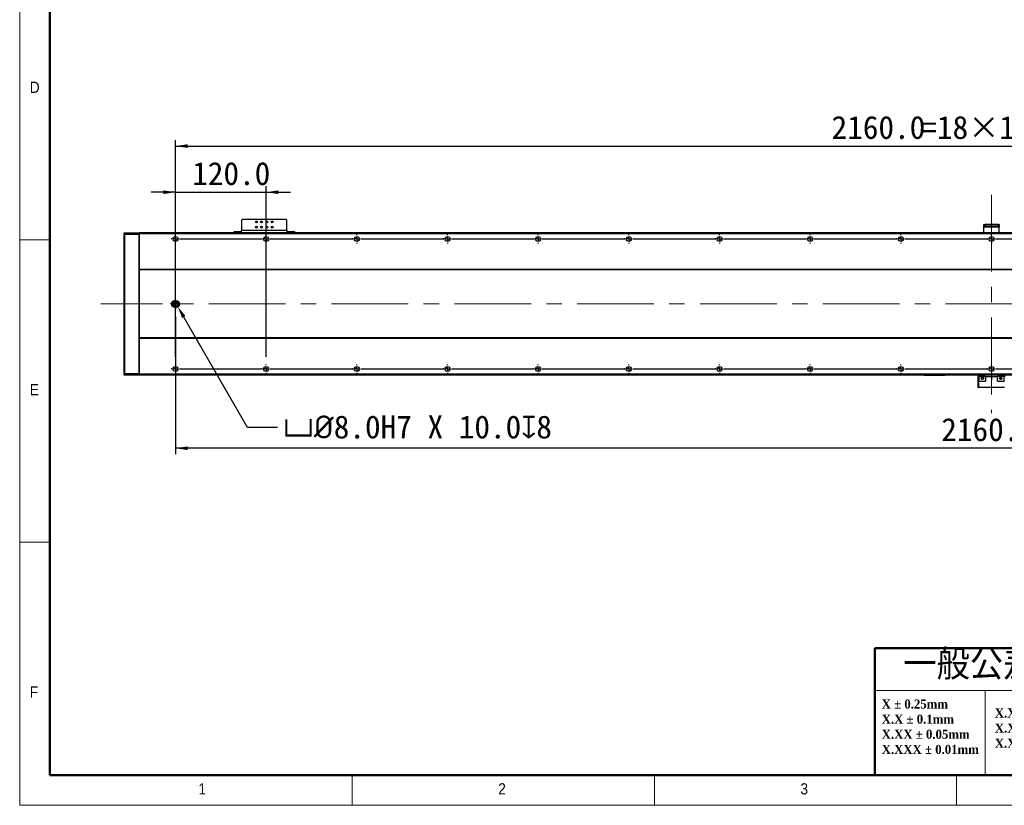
# Model space of a CAD drawing. Header units: millimetres. Extents: x 40 to 3320, y 40 to 2336.
# Tile 1 of 7: x 40 to 1343, y 40 to 1079. Entities that reach past the tile are written whole.
import ezdxf

# ---------------------------------------------------------------- set-up
doc = ezdxf.new("R2010")
doc.units = ezdxf.units.MM
doc.header["$LTSCALE"] = 8
doc.header["$PDSIZE"] = -1
doc.linetypes.add('CENTERX2', pattern=[20.32, 12.7, -2.54, 2.54, -2.54])
doc.layers.add('DIMNS', color=7, linetype='Continuous')
doc.styles.add('SLDTEXTSTYLE0', font='Gothic.ttf', dxfattribs={"width": 0.913})
doc.styles.add('SLDTEXTSTYLE1', font='timesbd.ttf', dxfattribs={"width": 0.933})
doc.styles.add('SLDTEXTSTYLE3', font='txt', dxfattribs={"bigfont": 'bigfont'})
doc.styles.add('SLDTEXTSTYLE7', font='txt')
doc.dimstyles.new('SLDDIMSTYLE0', dxfattribs={"dimtxt": 30.4, "dimasz": 16, "dimexe": 0, "dimexo": 0.0625, "dimgap": 7.6, "dimtad": 2, "dimdec": 1, "dimrnd": 1e-09, "dimzin": 4, "dimdsep": 46, "dimtxsty": 'SLDTEXTSTYLE7', "dimsah": 1, "dimcen": 0.09, "dimadec": 0, "dimazin": 1, "dimtfac": 1, "dimtdec": 1, "dimtmove": 0, "dimatfit": 0, "dimfxl": 0, "dimfrac": 2, "dimtolj": 1, "dimtzin": 12, "dimarcsym": 0})
doc.dimstyles.new('SLDDIMSTYLE1', dxfattribs={"dimtxt": 30.4, "dimasz": 16, "dimexe": 0, "dimexo": 0.0625, "dimgap": 7.6, "dimtad": 2, "dimdec": 1, "dimrnd": 1e-09, "dimzin": 4, "dimdsep": 46, "dimtxsty": 'SLDTEXTSTYLE7', "dimsah": 1, "dimcen": 0.09, "dimadec": 0, "dimazin": 1, "dimtfac": 1, "dimtdec": 1, "dimtofl": 0, "dimtmove": 0, "dimatfit": 3, "dimfxl": 0, "dimfrac": 2, "dimtolj": 1, "dimtzin": 12, "dimarcsym": 0})
doc.dimstyles.new('SLDDIMSTYLE6', dxfattribs={"dimtxt": 30.4, "dimasz": 16, "dimexe": 0, "dimexo": 0.0625, "dimgap": 7.6, "dimtad": 0, "dimtih": 1, "dimtoh": 1, "dimdec": 1, "dimrnd": 1e-09, "dimzin": 4, "dimdsep": 46, "dimtxsty": 'SLDTEXTSTYLE7', "dimsah": 1, "dimcen": 0, "dimadec": 0, "dimazin": 1, "dimtfac": 1, "dimtdec": 1, "dimtofl": 0, "dimtmove": 0, "dimatfit": 3, "dimfxl": 0, "dimfrac": 2, "dimtolj": 1, "dimtzin": 12, "dimarcsym": 0})

# ---------------------------------------------------------------- blocks, each defined once
blk = doc.blocks.new('SW_NOTE_0')
at = {"color": 0, "linetype": 'Continuous', "lineweight": 0, "char_height": 12, "attachment_point": 1, "style": 'SLDTEXTSTYLE1'}
for s, insert in [('X.X ± 0.5 deg', (0, 15.8)), ('X.XX ± 0.25 deg', (0, -4.2)), ('X.XXX ± 0.1 deg', (0, -24.2))]:
    blk.add_mtext(s, dxfattribs=dict(at, insert=insert))
blk = doc.blocks.new('SW_NOTE_1')
at = {"color": 0, "linetype": 'Continuous', "lineweight": 0, "char_height": 12, "attachment_point": 1, "style": 'SLDTEXTSTYLE1'}
for s, insert in [('X ± 0.25mm ', (0, 15.8)), ('X.X ± 0.1mm', (0, -4.2))]:
    blk.add_mtext(s, dxfattribs=dict(at, insert=insert))
blk = doc.blocks.new('SW_NOTE_2')
at = {"color": 0, "linetype": 'Continuous', "lineweight": 0, "char_height": 12, "attachment_point": 1, "style": 'SLDTEXTSTYLE1'}
for s, insert in [('X.XX ± 0.05mm', (0, 15.8)), ('X.XXX ± 0.01mm', (0, -4.2))]:
    blk.add_mtext(s, dxfattribs=dict(at, insert=insert))
blk = doc.blocks.new('_D_18')
at = {"layer": 'DIMNS'}
for p, q in [((2406.2, 693), (2406.2, 504.3)), ((246.2, 686.4), (246.2, 504.3)), ((2406.2, 512.3), (246.2, 512.3))]:
    blk.add_line(p, q, dxfattribs=at)
for points in [[(246.2, 512.3), (262.2, 509.9), (262.2, 514.7)], [(2406.2, 512.3), (2390.2, 514.7), (2390.2, 509.9)]]:
    blk.add_solid(points, dxfattribs=at)
at = {"layer": 'DIMNS', "insert": (1259.7, 552.2), "char_height": 30.4, "attachment_point": 1, "style": 'SLDTEXTSTYLE7'}
blk.add_mtext('2160.0', dxfattribs=at)
blk = doc.blocks.new('_D_20')
at = {"layer": 'Defpoints', "color": 0}
for p in [(247.2, 703.1), (249.2, 699.7)]:
    blk.add_point(p, dxfattribs=at)
at = {"layer": 'DIMNS', "color": 0, "lineweight": -2}
for p, q in [((341.5, 539.8), (257.2, 685.8)), ((381.2, 539.8), (341.5, 539.8))]:
    blk.add_line(p, q, dxfattribs=at)
at = {"layer": 'DIMNS', "color": 0}
blk.add_solid([(259.5, 687.2), (254.9, 684.5), (249.2, 699.7)], dxfattribs=at)
at = {"layer": 'DIMNS', "color": 0, "insert": (388.8, 555.7), "char_height": 30.4, "attachment_point": 1, "style": 'SLDTEXTSTYLE7'}
blk.add_mtext('\\A1;{\\fGDT|b0|i0|c134|p2;v\\fISOCPEUR|b0|i0|c134|p34;%%C}8.0H7 X 10.0{\\fGDT|b0|i0|c134|p2;x}8', dxfattribs=at)
blk = doc.blocks.new('_D_23')
at = {"layer": 'DIMNS'}
for p, q in [((246.2, 633.1), (246.2, 920)), ((2406.2, 633.1), (2406.2, 920)), ((246.2, 912), (2406.2, 912))]:
    blk.add_line(p, q, dxfattribs=at)
for points in [[(246.2, 912), (262.2, 909.6), (262.2, 914.4)], [(2406.2, 912), (2390.2, 914.4), (2390.2, 909.6)]]:
    blk.add_solid(points, dxfattribs=at)
at = {"layer": 'DIMNS', "char_height": 30.4, "attachment_point": 1, "style": 'SLDTEXTSTYLE7'}
for s, insert in [('2160.0', (1114.5, 951.9)), ('=18×120.0(PITCH)', (1233.3, 951.9))]:
    blk.add_mtext(s, dxfattribs=dict(at, insert=insert))
blk = doc.blocks.new('_D_24')
at = {"layer": 'DIMNS'}
for p, q in [((246.2, 851), (214.2, 851)), ((246.2, 633.1), (246.2, 859)), ((246.2, 851), (366.2, 851)), ((366.2, 633.1), (366.2, 859)), ((366.2, 851), (398.2, 851))]:
    blk.add_line(p, q, dxfattribs=at)
for points in [[(246.2, 851), (230.2, 853.4), (230.2, 848.6)], [(366.2, 851), (382.2, 848.6), (382.2, 853.4)]]:
    blk.add_solid(points, dxfattribs=at)
at = {"layer": 'DIMNS', "insert": (268.3, 890.9), "char_height": 30.4, "attachment_point": 1, "style": 'SLDTEXTSTYLE7'}
blk.add_mtext('120.0', dxfattribs=at)
blk = doc.blocks.new('SW_CENTERMARKSYMBOL_0')
at = {"layer": 'DIMNS', "color": 0}
for p, q in [((-125.08, 0), (-125.84, 0)), ((-120, 0), (-122.54, 0)), ((-120, 5.08), (-120, 5.84)), ((-120, 0), (-120, 2.54)), ((-120, 0), (-120, -2.54)), ((-120, 0), (-117.46, 0)), ((-114.92, 0), (-5.08, 0)), ((0, 0), (-2.54, 0)), ((0, 5.08), (0, 5.84)), ((0, 0), (0, 2.54)), ((0, 0), (0, -2.54)), ((0, 0), (2.54, 0)), ((5.08, 0), (114.92, 0)), ((120, 5.08), (120, 5.84)), ((120, 0), (120, 2.54)), ((120, 0), (120, 2.54)), ((240, 5.08), (240, 5.84)), ((240, 0), (240, 2.54)), ((240, 0), (240, 2.54)), ((240, 0), (240, 2.54)), ((360, 5.08), (360, 5.84)), ((360, 0), (360, 2.54)), ((360, 0), (360, 2.54)), ((360, 0), (360, 2.54)), ((360, 0), (360, 2.54)), ((480, 5.08), (480, 5.84)), ((480, 0), (480, 2.54)), ((480, 0), (480, 2.54)), ((480, 0), (480, 2.54)), ((480, 0), (480, 2.54)), ((480, 0), (480, 2.54)), ((600, 5.08), (600, 5.84)), ((600, 0), (600, 2.54)), ((600, 0), (600, 2.54)), ((600, 0), (600, 2.54)), ((600, 0), (600, 2.54)), ((600, 0), (600, 2.54)), ((600, 0), (600, 2.54)), ((720, 5.08), (720, 5.84)), ((720, 0), (720, 2.54)), ((720, 0), (720, 2.54)), ((720, 0), (720, 2.54)), ((720, 0), (720, 2.54)), ((720, 0), (720, 2.54)), ((720, 0), (720, 2.54)), ((720, 0), (720, 2.54)), ((840, 5.08), (840, 5.84)), ((840, 0), (840, 2.54)), ((840, 0), (840, 2.54)), ((840, 0), (840, 2.54)), ((840, 0), (840, 2.54)), ((840, 0), (840, 2.54)), ((840, 0), (840, 2.54)), ((840, 0), (840, 2.54)), ((840, 0), (840, 2.54)), ((960, 5.08), (960, 5.84)), ((960, 0), (960, 2.54)), ((960, 0), (960, 2.54)), ((960, 0), (960, 2.54)), ((960, 0), (960, 2.54)), ((960, 0), (960, 2.54)), ((960, 0), (960, 2.54)), ((960, 0), (960, 2.54)), ((960, 0), (960, 2.54)), ((960, 0), (960, 2.54)), ((114.92, 0), (114.16, 0)), ((120, 0), (117.46, 0)), ((120, 0), (117.46, 0)), ((120, 0), (120, -2.54)), ((120, 0), (122.54, 0)), ((120, 0), (120, -2.54)), ((120, 0), (122.54, 0)), ((120, -5.08), (120, -5.84)), ((125.08, 0), (125.84, 0)), ((125.08, 0), (234.92, 0)), ((234.92, 0), (234.16, 0)), ((240, 0), (237.46, 0)), ((240, 0), (237.46, 0)), ((240, 0), (237.46, 0)), ((240, 0), (240, -2.54)), ((240, 0), (242.54, 0)), ((240, 0), (240, -2.54)), ((240, 0), (242.54, 0)), ((240, 0), (240, -2.54)), ((240, 0), (242.54, 0)), ((240, -5.08), (240, -5.84)), ((245.08, 0), (245.84, 0)), ((245.08, 0), (354.92, 0)), ((354.92, 0), (354.16, 0)), ((360, 0), (357.46, 0)), ((360, 0), (357.46, 0)), ((360, 0), (357.46, 0)), ((360, 0), (357.46, 0)), ((360, 0), (360, -2.54)), ((360, 0), (362.54, 0)), ((360, 0), (360, -2.54)), ((360, 0), (362.54, 0)), ((360, 0), (360, -2.54)), ((360, 0), (362.54, 0)), ((360, 0), (360, -2.54)), ((360, 0), (362.54, 0)), ((360, -5.08), (360, -5.84)), ((365.08, 0), (365.84, 0)), ((365.08, 0), (474.92, 0)), ((474.92, 0), (474.16, 0)), ((480, 0), (477.46, 0)), ((480, 0), (477.46, 0)), ((480, 0), (477.46, 0)), ((480, 0), (477.46, 0)), ((480, 0), (477.46, 0)), ((480, 0), (480, -2.54)), ((480, 0), (482.54, 0)), ((480, 0), (480, -2.54)), ((480, 0), (482.54, 0)), ((480, 0), (480, -2.54)), ((480, 0), (482.54, 0)), ((480, 0), (480, -2.54)), ((480, 0), (482.54, 0)), ((480, 0), (480, -2.54)), ((480, 0), (482.54, 0)), ((480, -5.08), (480, -5.84)), ((485.08, 0), (485.84, 0)), ((485.08, 0), (594.92, 0)), ((594.92, 0), (594.16, 0)), ((600, 0), (597.46, 0)), ((600, 0), (597.46, 0)), ((600, 0), (597.46, 0)), ((600, 0), (597.46, 0)), ((600, 0), (597.46, 0)), ((600, 0), (597.46, 0)), ((600, 0), (600, -2.54)), ((600, 0), (602.54, 0)), ((600, 0), (600, -2.54)), ((600, 0), (602.54, 0)), ((600, 0), (600, -2.54)), ((600, 0), (602.54, 0)), ((600, 0), (600, -2.54)), ((600, 0), (602.54, 0)), ((600, 0), (600, -2.54)), ((600, 0), (602.54, 0)), ((600, 0), (600, -2.54)), ((600, 0), (602.54, 0)), ((600, -5.08), (600, -5.84)), ((605.08, 0), (605.84, 0)), ((605.08, 0), (714.92, 0)), ((714.92, 0), (714.16, 0)), ((720, 0), (717.46, 0)), ((720, 0), (717.46, 0)), ((720, 0), (717.46, 0)), ((720, 0), (717.46, 0)), ((720, 0), (717.46, 0)), ((720, 0), (717.46, 0)), ((720, 0), (717.46, 0)), ((720, 0), (720, -2.54)), ((720, 0), (722.54, 0)), ((720, 0), (720, -2.54)), ((720, 0), (722.54, 0)), ((720, 0), (720, -2.54)), ((720, 0), (722.54, 0)), ((720, 0), (720, -2.54)), ((720, 0), (722.54, 0)), ((720, 0), (720, -2.54)), ((720, 0), (722.54, 0)), ((720, 0), (720, -2.54)), ((720, 0), (722.54, 0)), ((720, 0), (720, -2.54)), ((720, 0), (722.54, 0)), ((720, -5.08), (720, -5.84)), ((725.08, 0), (725.84, 0)), ((725.08, 0), (834.92, 0)), ((834.92, 0), (834.16, 0)), ((840, 0), (837.46, 0)), ((840, 0), (837.46, 0)), ((840, 0), (837.46, 0)), ((840, 0), (837.46, 0)), ((840, 0), (837.46, 0)), ((840, 0), (837.46, 0)), ((840, 0), (837.46, 0)), ((840, 0), (837.46, 0)), ((840, 0), (840, -2.54)), ((840, 0), (842.54, 0)), ((840, 0), (840, -2.54)), ((840, 0), (842.54, 0)), ((840, 0), (840, -2.54)), ((840, 0), (842.54, 0)), ((840, 0), (840, -2.54)), ((840, 0), (842.54, 0)), ((840, 0), (840, -2.54)), ((840, 0), (842.54, 0)), ((840, 0), (840, -2.54)), ((840, 0), (842.54, 0)), ((840, 0), (840, -2.54)), ((840, 0), (842.54, 0)), ((840, 0), (840, -2.54)), ((840, 0), (842.54, 0)), ((840, -5.08), (840, -5.84)), ((845.08, 0), (845.84, 0)), ((845.08, 0), (954.92, 0)), ((954.92, 0), (954.16, 0)), ((960, 0), (957.46, 0)), ((960, 0), (957.46, 0)), ((960, 0), (957.46, 0)), ((960, 0), (957.46, 0)), ((960, 0), (957.46, 0)), ((960, 0), (957.46, 0)), ((960, 0), (957.46, 0)), ((960, 0), (957.46, 0)), ((960, 0), (957.46, 0)), ((960, 0), (960, -2.54)), ((960, 0), (962.54, 0)), ((960, 0), (960, -2.54)), ((960, 0), (962.54, 0)), ((960, 0), (960, -2.54)), ((960, 0), (962.54, 0)), ((960, 0), (960, -2.54)), ((960, 0), (962.54, 0)), ((960, 0), (960, -2.54)), ((960, 0), (962.54, 0)), ((960, 0), (960, -2.54)), ((960, 0), (962.54, 0)), ((960, 0), (960, -2.54)), ((960, 0), (962.54, 0)), ((960, 0), (960, -2.54)), ((960, 0), (962.54, 0)), ((960, 0), (960, -2.54)), ((960, 0), (962.54, 0)), ((960, -5.08), (960, -5.84)), ((965.08, 0), (965.84, 0)), ((965.08, 0), (1074.92, 0)), ((-125.08, -172), (-125.84, -172)), ((-120, -172), (-122.54, -172)), ((-120, -172), (-120, -169.46)), ((-120, -172), (-120, -174.54)), ((-120, -172), (-117.46, -172)), ((-120, -177.08), (-120, -177.84)), ((-114.92, -172), (-5.08, -172)), ((0, -172), (-2.54, -172)), ((0, -172), (0, -169.46)), ((0, -172), (0, -174.54)), ((0, -172), (2.54, -172)), ((0, -177.08), (0, -177.84)), ((5.08, -172), (5.84, -172))]:
    blk.add_line(p, q, dxfattribs=at)
blk = doc.blocks.new('SW_CENTERMARKSYMBOL_1')
at = {"layer": 'DIMNS', "color": 0}
for p, q in [((-125.08, 0), (-125.84, 0)), ((-120, 0), (-122.54, 0)), ((-120, 5.08), (-120, 5.84)), ((-120, 0), (-120, 2.54)), ((-120, 0), (-120, -2.54)), ((-120, 0), (-117.46, 0)), ((-114.92, 0), (-5.08, 0)), ((-5.08, 0), (-5.84, 0)), ((0, 0), (-2.54, 0)), ((0, 0), (-2.54, 0)), ((0, 5.08), (0, 5.84)), ((0, 0), (0, 2.54)), ((0, 0), (0, 2.54)), ((0, 0), (0, -2.54)), ((0, 0), (2.54, 0)), ((0, 0), (0, -2.54)), ((0, 0), (2.54, 0)), ((5.08, 0), (5.84, 0)), ((5.08, 0), (114.92, 0)), ((120, 5.08), (120, 5.84)), ((120, 0), (120, 2.54)), ((120, 0), (120, 2.54)), ((120, 0), (120, 2.54)), ((240, 5.08), (240, 5.84)), ((240, 0), (240, 2.54)), ((240, 0), (240, 2.54)), ((240, 0), (240, 2.54)), ((240, 0), (240, 2.54)), ((360, 5.08), (360, 5.84)), ((360, 0), (360, 2.54)), ((360, 0), (360, 2.54)), ((360, 0), (360, 2.54)), ((360, 0), (360, 2.54)), ((360, 0), (360, 2.54)), ((480, 5.08), (480, 5.84)), ((480, 0), (480, 2.54)), ((480, 0), (480, 2.54)), ((480, 0), (480, 2.54)), ((480, 0), (480, 2.54)), ((480, 0), (480, 2.54)), ((480, 0), (480, 2.54)), ((600, 5.08), (600, 5.84)), ((600, 0), (600, 2.54)), ((600, 0), (600, 2.54)), ((600, 0), (600, 2.54)), ((600, 0), (600, 2.54)), ((600, 0), (600, 2.54)), ((600, 0), (600, 2.54)), ((600, 0), (600, 2.54)), ((720, 5.08), (720, 5.84)), ((720, 0), (720, 2.54)), ((720, 0), (720, 2.54)), ((720, 0), (720, 2.54)), ((720, 0), (720, 2.54)), ((720, 0), (720, 2.54)), ((720, 0), (720, 2.54)), ((720, 0), (720, 2.54)), ((720, 0), (720, 2.54)), ((840, 5.08), (840, 5.84)), ((840, 0), (840, 2.54)), ((840, 0), (840, 2.54)), ((840, 0), (840, 2.54)), ((840, 0), (840, 2.54)), ((840, 0), (840, 2.54)), ((840, 0), (840, 2.54)), ((840, 0), (840, 2.54)), ((840, 0), (840, 2.54)), ((840, 0), (840, 2.54)), ((-120, -5.08), (-120, -5.84)), ((0, -5.08), (0, -5.84)), ((114.92, 0), (114.16, 0)), ((120, 0), (117.46, 0)), ((120, 0), (117.46, 0)), ((120, 0), (117.46, 0)), ((120, 0), (120, -2.54)), ((120, 0), (122.54, 0)), ((120, 0), (120, -2.54)), ((120, 0), (122.54, 0)), ((120, 0), (120, -2.54)), ((120, 0), (122.54, 0)), ((120, -5.08), (120, -5.84)), ((125.08, 0), (125.84, 0)), ((125.08, 0), (234.92, 0)), ((234.92, 0), (234.16, 0)), ((240, 0), (237.46, 0)), ((240, 0), (237.46, 0)), ((240, 0), (237.46, 0)), ((240, 0), (237.46, 0)), ((240, 0), (240, -2.54)), ((240, 0), (242.54, 0)), ((240, 0), (240, -2.54)), ((240, 0), (242.54, 0)), ((240, 0), (240, -2.54)), ((240, 0), (242.54, 0)), ((240, 0), (240, -2.54)), ((240, 0), (242.54, 0)), ((240, -5.08), (240, -5.84)), ((245.08, 0), (245.84, 0)), ((245.08, 0), (354.92, 0)), ((354.92, 0), (354.16, 0)), ((360, 0), (357.46, 0)), ((360, 0), (357.46, 0)), ((360, 0), (357.46, 0)), ((360, 0), (357.46, 0)), ((360, 0), (357.46, 0)), ((360, 0), (360, -2.54)), ((360, 0), (362.54, 0)), ((360, 0), (360, -2.54)), ((360, 0), (362.54, 0)), ((360, 0), (360, -2.54)), ((360, 0), (362.54, 0)), ((360, 0), (360, -2.54)), ((360, 0), (362.54, 0)), ((360, 0), (360, -2.54)), ((360, 0), (362.54, 0)), ((360, -5.08), (360, -5.84)), ((365.08, 0), (365.84, 0)), ((365.08, 0), (474.92, 0)), ((474.92, 0), (474.16, 0)), ((480, 0), (477.46, 0)), ((480, 0), (477.46, 0)), ((480, 0), (477.46, 0)), ((480, 0), (477.46, 0)), ((480, 0), (477.46, 0)), ((480, 0), (477.46, 0)), ((480, 0), (480, -2.54)), ((480, 0), (482.54, 0)), ((480, 0), (480, -2.54)), ((480, 0), (482.54, 0)), ((480, 0), (480, -2.54)), ((480, 0), (482.54, 0)), ((480, 0), (480, -2.54)), ((480, 0), (482.54, 0)), ((480, 0), (480, -2.54)), ((480, 0), (482.54, 0)), ((480, 0), (480, -2.54)), ((480, 0), (482.54, 0)), ((480, -5.08), (480, -5.84)), ((485.08, 0), (485.84, 0)), ((485.08, 0), (594.92, 0)), ((594.92, 0), (594.16, 0)), ((600, 0), (597.46, 0)), ((600, 0), (597.46, 0)), ((600, 0), (597.46, 0)), ((600, 0), (597.46, 0)), ((600, 0), (597.46, 0)), ((600, 0), (597.46, 0)), ((600, 0), (597.46, 0)), ((600, 0), (600, -2.54)), ((600, 0), (602.54, 0)), ((600, 0), (600, -2.54)), ((600, 0), (602.54, 0)), ((600, 0), (600, -2.54)), ((600, 0), (602.54, 0)), ((600, 0), (600, -2.54)), ((600, 0), (602.54, 0)), ((600, 0), (600, -2.54)), ((600, 0), (602.54, 0)), ((600, 0), (600, -2.54)), ((600, 0), (602.54, 0)), ((600, 0), (600, -2.54)), ((600, 0), (602.54, 0)), ((600, -5.08), (600, -5.84)), ((605.08, 0), (605.84, 0)), ((605.08, 0), (714.92, 0)), ((714.92, 0), (714.16, 0)), ((720, 0), (717.46, 0)), ((720, 0), (717.46, 0)), ((720, 0), (717.46, 0)), ((720, 0), (717.46, 0)), ((720, 0), (717.46, 0)), ((720, 0), (717.46, 0)), ((720, 0), (717.46, 0)), ((720, 0), (717.46, 0)), ((720, 0), (720, -2.54)), ((720, 0), (722.54, 0)), ((720, 0), (720, -2.54)), ((720, 0), (722.54, 0)), ((720, 0), (720, -2.54)), ((720, 0), (722.54, 0)), ((720, 0), (720, -2.54)), ((720, 0), (722.54, 0)), ((720, 0), (720, -2.54)), ((720, 0), (722.54, 0)), ((720, 0), (720, -2.54)), ((720, 0), (722.54, 0)), ((720, 0), (720, -2.54)), ((720, 0), (722.54, 0)), ((720, 0), (720, -2.54)), ((720, 0), (722.54, 0)), ((720, -5.08), (720, -5.84)), ((725.08, 0), (725.84, 0)), ((725.08, 0), (834.92, 0)), ((834.92, 0), (834.16, 0)), ((840, 0), (837.46, 0)), ((840, 0), (837.46, 0)), ((840, 0), (837.46, 0)), ((840, 0), (837.46, 0)), ((840, 0), (837.46, 0)), ((840, 0), (837.46, 0)), ((840, 0), (837.46, 0)), ((840, 0), (837.46, 0)), ((840, 0), (837.46, 0)), ((840, 0), (840, -2.54)), ((840, 0), (842.54, 0)), ((840, 0), (840, -2.54)), ((840, 0), (842.54, 0)), ((840, 0), (840, -2.54)), ((840, 0), (842.54, 0)), ((840, 0), (840, -2.54)), ((840, 0), (842.54, 0)), ((840, 0), (840, -2.54)), ((840, 0), (842.54, 0)), ((840, 0), (840, -2.54)), ((840, 0), (842.54, 0)), ((840, 0), (840, -2.54)), ((840, 0), (842.54, 0)), ((840, 0), (840, -2.54)), ((840, 0), (842.54, 0)), ((840, 0), (840, -2.54)), ((840, 0), (842.54, 0)), ((840, -5.08), (840, -5.84)), ((845.08, 0), (845.84, 0)), ((845.08, 0), (954.92, 0))]:
    blk.add_line(p, q, dxfattribs=at)
blk = doc.blocks.new('SW_CENTERMARKSYMBOL_4')
at = {"layer": 'DIMNS', "color": 0}
for p, q in [((-5.08, 0), (-6.54, 0)), ((0, 0), (-2.54, 0)), ((0, 5.08), (0, 6.54)), ((0, 0), (0, 2.54)), ((0, 0), (0, -2.54)), ((0, 0), (2.54, 0)), ((5.08, 0), (6.54, 0)), ((0, -5.08), (0, -6.54))]:
    blk.add_line(p, q, dxfattribs=at)
blk = doc.blocks.new('SW_DOWELSYMBOL_2')
at = {"linetype": 'Continuous', "lineweight": 18}
h = blk.add_hatch(color=0, dxfattribs=at)
edge = h.paths.add_edge_path(flags=0)
edge.add_arc((0, 0), 4, 180, 270)
edge.add_line((0, -4), (0, 0))
edge.add_line((0, 0), (-4, 0))
h = blk.add_hatch(color=0, dxfattribs=at)
edge = h.paths.add_edge_path(flags=0)
edge.add_arc((0, 0), 4, 0, 90)
edge.add_line((0, 4), (0, 0))
edge.add_line((0, 0), (4, 0))
at = {"layer": 'DIMNS', "color": 0}
blk.add_circle((0, 0), 4, dxfattribs=at)
blk = doc.blocks.new('SW_DOWELSYMBOL_3')
at = {"linetype": 'Continuous', "lineweight": 18}
h = blk.add_hatch(color=0, dxfattribs=at)
edge = h.paths.add_edge_path(flags=0)
edge.add_arc((0, 0), 4, 180, 270)
edge.add_line((0, -4), (0, 0))
edge.add_line((0, 0), (-4, 0))
h = blk.add_hatch(color=0, dxfattribs=at)
edge = h.paths.add_edge_path(flags=0)
edge.add_arc((0, 0), 4, 0, 90)
edge.add_line((0, 4), (0, 0))
edge.add_line((0, 0), (4, 0))
at = {"layer": 'DIMNS', "color": 0}
blk.add_circle((0, 0), 4, dxfattribs=at)

msp = doc.modelspace()

# ---------------------------------------------------------------- linework, layer by layer
at = {"color": 7, "linetype": 'Continuous', "lineweight": 18}
for p, q in [((40, 2336), (40, 40)), ((80, 2296), (80, 80)), ((40, 788), (80, 788)), ((80, 388), (40, 388)), ((1464, 192), (1171.7559834, 192)), ((1317.8779917, 192), (1317.8779917, 80)), ((80, 80), (3280, 80)), ((480, 40), (480, 80)), ((880, 80), (880, 40)), ((984, 80), (3280, 80)), ((1280, 40), (1280, 80)), ((40, 40), (3320, 40))]:
    msp.add_line(p, q, dxfattribs=at)
at = {"color": 7, "linetype": 'Continuous', "lineweight": 50}
for p, q in [((80, 2296), (80, 80)), ((1171.7559834, 248), (1171.7559834, 80)), ((1171.7559834, 248), (1464, 248)), ((80, 80), (3280, 80))]:
    msp.add_line(p, q, dxfattribs=at)
at = {"color": 7, "linetype": 'Continuous', "lineweight": 25}
for p, q in [((334.7397689, 814.939026), (333.7397519, 813.9390239)), ((333.7397519, 813.9390239), (333.7397519, 800.1390287)), ((392.7397672, 814.939026), (334.7397689, 814.939026)), ((393.7397543, 813.9390239), (392.7397672, 814.939026)), ((393.7397543, 800.1390287), (393.7397543, 813.9390239)), ((1316.2397686, 806.139026), (1316.2397686, 808.1390226)), ((1316.2397686, 808.1390226), (1317.2397557, 808.1390226)), ((1317.2397557, 808.1390226), (1317.2397557, 806.139026)), ((1335.2397624, 808.1390226), (1317.2397557, 808.1390226)), ((1335.2397624, 806.139026), (1335.2397624, 808.1390226)), ((1335.2397624, 808.1390226), (1336.2397495, 808.1390226)), ((1336.2397495, 808.1390226), (1336.2397495, 806.139026)), ((178.2397572, 796.839025), (178.5397473, 797.1390227)), ((178.2397572, 795.0147653), (178.2397572, 796.839025)), ((178.2397572, 795.0147653), (178.5397473, 795.1390261)), ((178.2397572, 611.2632865), (178.2397572, 795.0147653)), ((178.5397473, 797.1390227), (178.5397473, 795.1390261)), ((178.5397473, 797.1390227), (197.9397479, 797.1390227)), ((178.5397473, 795.1390261), (178.5397473, 611.1390257)), ((197.9397479, 795.1390261), (178.5397473, 795.1390261)), ((197.9397479, 795.1390261), (197.9397479, 797.1390227)), ((198.2397381, 796.839025), (197.9397479, 797.1390227)), ((197.9397479, 611.1390257), (197.9397479, 795.1390261)), ((198.2397381, 795.0147653), (197.9397479, 795.1390261)), ((2454.2397801, 797.1390227), (198.2397381, 797.1390227)), ((198.2397381, 797.1390227), (198.2397381, 796.1390281)), ((2454.2397801, 796.1390281), (198.2397381, 796.1390281)), ((198.2397381, 796.1390281), (198.2397381, 748.639025)), ((323.7397615, 797.1390227), (323.7397615, 799.1390267)), ((323.7397615, 799.1390267), (324.7397486, 799.1390267)), ((324.7397486, 799.1390267), (324.7397486, 797.1390227)), ((324.7397486, 799.1390267), (332.7397648, 799.1390267)), ((332.7397648, 799.1390267), (332.7397648, 797.1390227)), ((333.7397519, 799.1390267), (332.7397648, 799.1390267)), ((393.7397543, 800.1390287), (333.7397519, 800.1390287)), ((333.7397519, 797.1390227), (333.7397519, 800.1390287)), ((393.7397543, 800.1390287), (393.7397543, 797.1390227)), ((394.7397712, 799.1390267), (393.7397543, 799.1390267)), ((394.7397712, 799.1390267), (394.7397712, 797.1390227)), ((394.7397712, 799.1390267), (402.7397576, 799.1390267)), ((402.7397576, 797.1390227), (402.7397576, 799.1390267)), ((402.7397576, 799.1390267), (403.7397448, 799.1390267)), ((403.7397448, 799.1390267), (403.7397448, 797.1390227)), ((1317.2397557, 806.139026), (1316.2397686, 806.139026)), ((1316.2397686, 804.639023), (1316.2397686, 806.139026)), ((1336.2397495, 804.639023), (1316.2397686, 804.639023)), ((1316.2397686, 797.1390227), (1316.2397686, 804.639023)), ((1335.2397624, 806.139026), (1317.2397557, 806.139026)), ((1336.2397495, 806.139026), (1335.2397624, 806.139026)), ((1336.2397495, 806.139026), (1336.2397495, 804.639023)), ((1336.2397495, 797.1390227), (1336.2397495, 804.639023)), ((2454.2397801, 748.639025), (198.2397381, 748.639025)), ((198.2397381, 748.639025), (198.2397381, 748.139024)), ((2454.2397801, 748.139024), (198.2397381, 748.139024)), ((198.2397381, 748.139024), (198.2397381, 658.1390241)), ((247.2397629, 707.1390256), (245.2397886, 707.1390256)), ((245.2397886, 699.1390257), (247.2397629, 699.1390257)), ((2454.2397801, 658.1390241), (198.2397381, 658.1390241)), ((198.2397381, 658.1390241), (198.2397381, 657.6390268)), ((2454.2397801, 657.6390268), (198.2397381, 657.6390268)), ((198.2397381, 657.6390268), (198.2397381, 610.1390237)), ((178.2397572, 609.4390267), (178.2397572, 611.2632865)), ((178.2397572, 611.2632865), (178.5397473, 611.1390257)), ((178.2397572, 609.4390267), (178.5397473, 609.1390291)), ((178.5397473, 611.1390257), (178.5397473, 609.1390291)), ((178.5397473, 611.1390257), (197.9397479, 611.1390257)), ((197.9397479, 609.1390291), (178.5397473, 609.1390291)), ((198.2397381, 611.2632865), (197.9397479, 611.1390257)), ((197.9397479, 609.1390291), (197.9397479, 611.1390257)), ((198.2397381, 609.4390267), (197.9397479, 609.1390291)), ((2454.2397801, 610.1390237), (198.2397381, 610.1390237)), ((198.2397381, 610.1390237), (198.2397381, 609.1390291)), ((2454.2397801, 609.1390291), (198.2397381, 609.1390291)), ((1236.7397491, 608.9390257), (1236.7397491, 609.1390291)), ((1236.7397491, 608.9390257), (1237.739766, 608.9390257)), ((1236.7397491, 608.9390257), (1237.039769, 608.6390281)), ((1237.8640119, 608.6390281), (1237.039769, 608.6390281)), ((1237.739766, 609.1390291), (1237.739766, 608.9390257)), ((1237.8640119, 608.6390281), (1237.739766, 608.9390257)), ((1237.739766, 608.9390257), (1263.7397591, 608.9390257)), ((1263.6154834, 608.6390281), (1237.8640119, 608.6390281)), ((1263.6154834, 608.6390281), (1263.7397591, 608.9390257)), ((1264.439756, 608.6390281), (1263.6154834, 608.6390281)), ((1263.7397591, 608.9390257), (1263.7397591, 609.1390291)), ((1263.7397591, 608.9390257), (1264.7397462, 608.9390257)), ((1264.439756, 608.6390281), (1264.7397462, 608.9390257)), ((1264.7397462, 609.1390291), (1264.7397462, 608.9390257)), ((1309.4397727, 607.2390267), (1308.2397524, 607.2390267)), ((1308.2397524, 607.2390267), (1308.2397524, 592.8390289)), ((1309.2397693, 607.2390267), (1309.2397693, 609.1390291)), ((1309.4397727, 601.239022), (1309.2397693, 601.239022)), ((1309.2397693, 592.8390289), (1309.2397693, 601.239022)), ((1318.2397727, 607.2390267), (1309.4397727, 607.2390267)), ((1309.4397727, 607.2390267), (1309.4397727, 601.239022)), ((1309.4397727, 601.239022), (1318.2397727, 601.239022)), ((1318.2397727, 607.2390267), (1325.9897474, 607.2390267)), ((1318.2397727, 607.2390267), (1318.2397727, 601.239022)), ((1326.489741, 607.2390267), (1325.9897474, 607.2390267)), ((1325.9897474, 607.2390267), (1325.9897474, 602.4890283)), ((1326.489741, 607.2390267), (1334.2397753, 607.2390267)), ((1326.489741, 602.4890283), (1326.489741, 607.2390267)), ((1334.2397753, 601.239022), (1334.2397753, 607.2390267)), ((1343.0397454, 607.2390267), (1334.2397753, 607.2390267)), ((1334.2397753, 601.239022), (1343.0397454, 601.239022)), ((1339.2490688, 605.2902454), (1339.3803183, 604.8862377)), ((1343.0397454, 601.239022), (1343.0397454, 607.2390267)), ((1344.2397658, 607.2390267), (1343.0397454, 607.2390267)), ((1343.2397786, 601.239022), (1343.0397454, 601.239022)), ((1309.2397693, 592.8390289), (1308.2397524, 592.8390289)), ((1343.2397786, 592.8390289), (1309.2397693, 592.8390289))]:
    msp.add_line(p, q, dxfattribs=at)
for centre, radius in [((353.2397591, 811.6390258), 1.25), ((360.2397591, 811.6390258), 1.25), ((367.2397591, 811.6390258), 1.25), ((374.2397591, 811.6390258), 1.25), ((353.2397591, 804.6390258), 1.25), ((360.2397591, 804.6390258), 1.25), ((367.2397591, 804.6390258), 1.25), ((374.2397591, 804.6390258), 1.25), ((246.2397591, 789.1390258), 3.3), ((366.2397591, 789.1390258), 3.3), ((486.2397591, 789.1390258), 3.3), ((606.2397591, 789.1390258), 3.3), ((726.2397591, 789.1390258), 3.3), ((846.2397591, 789.1390258), 3.3), ((966.2397591, 789.1390258), 3.3), ((1086.2397591, 789.1390258), 3.3), ((1206.2397591, 789.1390258), 3.3), ((1326.2397591, 789.1390258), 3.3), ((246.2397591, 617.1390258), 3.3), ((366.2397591, 617.1390258), 3.3), ((486.2397591, 617.1390258), 3.3), ((606.2397591, 617.1390258), 3.3), ((726.2397591, 617.1390258), 3.3), ((846.2397591, 617.1390258), 3.3), ((966.2397591, 617.1390258), 3.3), ((1086.2397591, 617.1390258), 3.3), ((1206.2397591, 617.1390258), 3.3), ((1326.2397591, 617.1390258), 3.3), ((1314.2397591, 604.7390258), 1.6), ((1338.2397591, 604.7390258), 1.6)]:
    msp.add_circle(centre, radius, dxfattribs=at)
for centre, radius, start, end in [((245.2397591, 703.1390258), 4, 90, 270), ((247.2397591, 703.1390258), 4, 270, 90), ((1326.2397591, 602.4890258), 0.25, 180, 0)]:
    msp.add_arc(centre, radius, start, end, dxfattribs=at)
for points, knots in [([(1315.3802994, 604.8862377), (1315.3995572, 604.7576773), (1315.4382602, 604.4993061), (1315.3314553, 604.109086), (1315.1092812, 603.7632853), (1314.7733925, 603.4968115), (1314.3554732, 603.3462143), (1313.8978528, 603.3389168), (1313.4628908, 603.4698851), (1313.2316025, 603.6520864), (1313.1229225, 603.7377009)], [0, 0, 0, 0, 0.11473720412, 0.2305902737, 0.35093007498, 0.47582930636, 0.60545587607, 0.73940372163, 0.87754852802, 1, 1, 1, 1]), ([(1314.2214063, 606.0384998), (1314.3632822, 606.011464), (1314.6464084, 605.9575115), (1314.9999315, 605.7048061), (1315.1793088, 605.4558461), (1315.2407567, 605.309938), (1315.24905, 605.2902454)], [0, 0, 0, 0, 0.3223150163, 0.6432085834, 0.9518455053, 1, 1, 1, 1]), ([(1338.2397834, 605.8890262), (1338.1238038, 605.8788206), (1337.8918603, 605.8584106), (1337.5755628, 605.6980953), (1337.3195522, 605.458216), (1337.1472221, 605.1509305), (1337.0739957, 604.8068092), (1337.1068666, 604.4563872), (1337.2424395, 604.1316322), (1337.4687562, 603.8621021), (1337.7650479, 603.6722), (1338.104471, 603.5792125), (1338.4562124, 603.5915755), (1338.7881457, 603.7081941), (1339.070829, 603.9184461), (1339.2759774, 604.2030537), (1339.394424, 604.5372721), (1339.3850202, 604.7699149), (1339.3803183, 604.8862377)], [0, 0, 0, 0, 0.0625029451, 0.1249974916, 0.1875006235, 0.2499988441, 0.3124998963, 0.3749997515, 0.4374969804, 0.4999990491, 0.5625004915, 0.6249963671, 0.6875024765, 0.7499967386, 0.812502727, 0.8749997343, 0.9374991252, 1, 1, 1, 1]), ([(1339.3803183, 604.8862377), (1339.3995832, 604.757675), (1339.4383012, 604.4992944), (1339.331385, 604.1091151), (1339.1093143, 603.7632666), (1338.773398, 603.4968063), (1338.3554726, 603.3462194), (1337.8978493, 603.3389106), (1337.462898, 603.4699004), (1337.2316021, 603.6520876), (1337.1229116, 603.7377009)], [0, 0, 0, 0, 0.1147369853, 0.230594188, 0.3509241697, 0.4758231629, 0.6054578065, 0.7394053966, 0.8775415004, 1, 1, 1, 1]), ([(1338.2213656, 606.0384998), (1338.363248, 606.0114623), (1338.6463858, 605.9575068), (1338.9999749, 605.7048366), (1339.1792505, 605.4558148), (1339.2407649, 605.3099377), (1339.2490688, 605.2902454)], [0, 0, 0, 0, 0.3223250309, 0.643225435, 0.951838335, 1, 1, 1, 1])]:
    msp.add_open_spline(points, degree=3, knots=knots, dxfattribs=at)
at = {"layer": 'DIMNS', "linetype": 'CENTERX2', "lineweight": 18}
for p, q in [((1326.2397591, 847.6390258), (1326.2397591, 558.6390258)), ((2505.0397591, 703.1390258), (147.4397591, 703.1390258))]:
    msp.add_line(p, q, dxfattribs=at)

# ---------------------------------------------------------------- block references
at = {"color": 7, "linetype": 'Continuous', "lineweight": 0}
for name, p in [('SW_NOTE_1', (1180.8686615, 164.1737335)), ('SW_NOTE_0', (1330.5570432, 152.3120833)), ('SW_NOTE_2', (1180.8686615, 124.1737344))]:
    msp.add_blockref(name, p, dxfattribs=at)
at = {"layer": 'DIMNS'}
for name, p in [('SW_CENTERMARKSYMBOL_0', (366.2397591, 789.1390258)), ('SW_CENTERMARKSYMBOL_4', (246.2397591, 703.1390258)), ('SW_DOWELSYMBOL_2', (245.2397591, 703.1390258)), ('SW_DOWELSYMBOL_3', (247.2397591, 703.1390258)), ('SW_CENTERMARKSYMBOL_1', (486.2397591, 617.1390258))]:
    msp.add_blockref(name, p, dxfattribs=at)

# ---------------------------------------------------------------- texts
at = {"color": 7, "linetype": 'Continuous', "lineweight": 0, "attachment_point": 1}
for s, insert, char_height, style in [('D', (53.3333333, 997.1704528), 14.8166667, 'SLDTEXTSTYLE0'), ('E', (53.3333333, 597.1704528), 14.8166667, 'SLDTEXTSTYLE0'), ('一般公差', (1209.5381584, 246.3497749), 40, 'SLDTEXTSTYLE3'), ('F', (53.3333333, 197.1704528), 14.8166667, 'SLDTEXTSTYLE0'), ('1', (276.6666667, 69.1704848), 14.8166667, 'SLDTEXTSTYLE0'), ('2', (673.3333333, 69.1704848), 14.8166667, 'SLDTEXTSTYLE0'), ('3', (1073.3333333, 69.1704848), 14.8166667, 'SLDTEXTSTYLE0')]:
    msp.add_mtext(s, dxfattribs=dict(at, insert=insert, char_height=char_height, style=style))

# ---------------------------------------------------------------- dimensions: what is measured, and where the dimension line sits
at = {"layer": 'DIMNS'}
dim = msp.add_linear_dim(base=(2406.2397591, 911.9686663), p1=(246.2397591, 622.9790258), p2=(2406.2397591, 622.9790258), text='<>=18×120.0(PITCH)', dimstyle='SLDDIMSTYLE1', dxfattribs=at)
dim.commit()
dim.dimension.update_dxf_attribs({"geometry": '_D_23', "text_midpoint": (1339.297991, 911.9686663), "dimtype": 160})
for base, p1, p2, dimstyle, picture, middle in [((366.2397591, 851.0131742), (246.2397591, 622.9790258), (366.2397591, 622.9790258), 'SLDDIMSTYLE0', '_D_24', (316.7168617, 851.0131742)), ((246.2397591, 512.3389227), (2406.2397591, 703.1390258), (246.2397591, 696.5990258), 'SLDDIMSTYLE1', '_D_18', (1319.137981, 512.3389227))]:
    dim = msp.add_linear_dim(base=base, p1=p1, p2=p2, dimstyle=dimstyle, dxfattribs=at)
    dim.commit()
    dim.dimension.update_dxf_attribs({"geometry": picture, "text_midpoint": middle, "dimtype": 160})
dim = msp.add_radius_dim(center=(247.2397591, 703.1390258), mpoint=(249.2397591, 699.6749241), text='{\\fGDT|b0|i0|c134|p2;v\\fISOCPEUR|b0|i0|c134|p34;%%C}8.0H7 X 10.0{\\fGDT|b0|i0|c134|p2;x}8', dimstyle='SLDDIMSTYLE6', override={"dimpost": '<>'}, dxfattribs=at)
dim.commit()
dim.dimension.update_dxf_attribs({"geometry": '_D_20', "text_midpoint": (584.778578, 539.8432023), "dimtype": 164})

doc.saveas('drawing.dxf')
